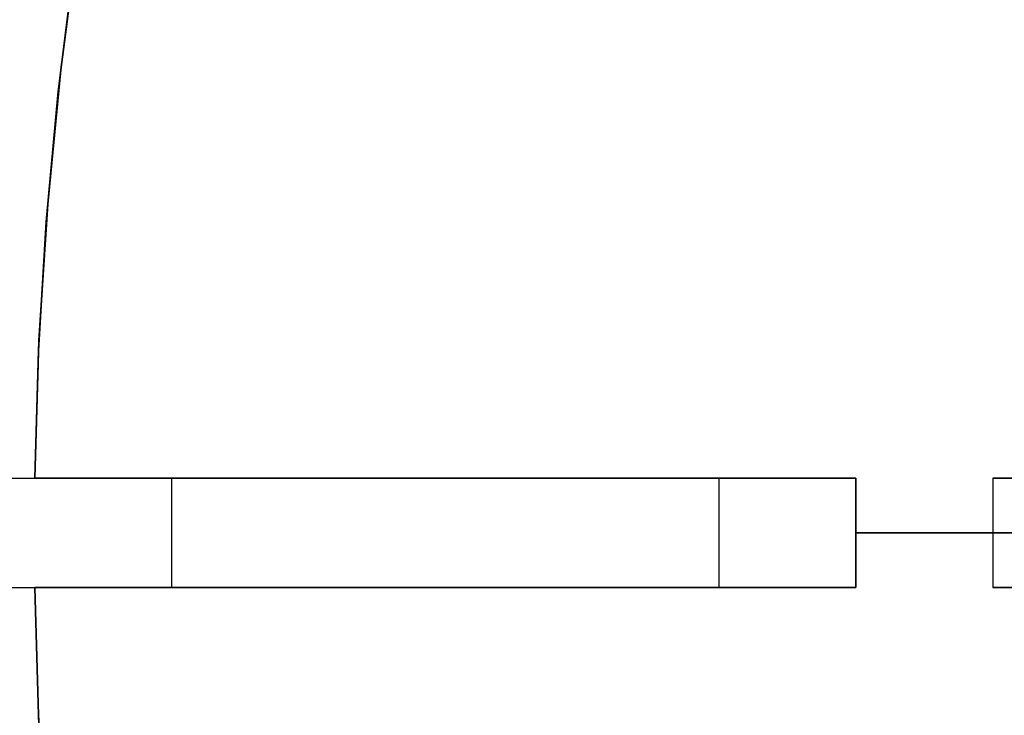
# Model space of a CAD drawing. Header units: millimetres. Extents: x 220 to 1240, y -2940 to -1929.
# Tile 15 of 59: x 278 to 386, y -2455 to -2378. Entities that reach past the tile are written whole.
import ezdxf

# ---------------------------------------------------------------- set-up
doc = ezdxf.new("R2010")
doc.units = ezdxf.units.MM

msp = doc.modelspace()

# ---------------------------------------------------------------- linework, layer by layer
for points in [[(296.58, -2313.5), (292.76, -2328.11), (289.46, -2342.71), (286.68, -2357.26), (284.4, -2371.74), (282.61, -2386.12), (281.29, -2400.39), (280.44, -2414.53), (280.04, -2428.51)], [(280.04, -2428.51), (280.44, -2414.53), (281.29, -2400.39), (282.61, -2386.12), (284.4, -2371.74), (286.68, -2357.26), (289.46, -2342.71), (292.76, -2328.11), (296.58, -2313.5)], [(296.58, -2313.5), (293.02, -2327.02), (289.86, -2340.83), (287.1, -2354.89), (284.77, -2369.19), (282.87, -2383.73), (281.45, -2398.47), (280.49, -2413.41), (280.04, -2428.51)], [(280.04, -2428.51), (280.49, -2413.41), (281.45, -2398.47), (282.87, -2383.73), (284.77, -2369.19), (287.1, -2354.89), (289.86, -2340.83), (293.02, -2327.02), (296.58, -2313.5)], [(296.58, -2313.5), (293.02, -2327.02), (289.86, -2340.83), (287.1, -2354.89), (284.77, -2369.19), (282.87, -2383.73), (281.45, -2398.47), (280.49, -2413.41), (280.04, -2428.51)], [(296.58, -2313.5), (293.02, -2327.02), (289.86, -2340.83), (287.1, -2354.89), (284.77, -2369.19), (282.87, -2383.73), (281.45, -2398.47), (280.49, -2413.41), (280.04, -2428.51)], [(280.04, -2428.51), (280.44, -2414.53), (281.29, -2400.39), (282.61, -2386.12), (284.4, -2371.74), (286.68, -2357.26), (289.46, -2342.71), (292.76, -2328.11), (296.58, -2313.5)], [(296.58, -2313.5), (293.02, -2327.02), (289.86, -2340.83), (287.1, -2354.89), (284.77, -2369.19), (282.87, -2383.73), (281.45, -2398.47), (280.49, -2413.41), (280.04, -2428.51)], [(296.58, -2313.5), (293.02, -2327.02), (289.86, -2340.83), (287.1, -2354.89), (284.77, -2369.19), (282.87, -2383.73), (281.45, -2398.47), (280.49, -2413.41), (280.04, -2428.51)], [(220, -2428.51), (370, -2428.51)], [(280.04, -2428.51), (340, -2428.51)], [(280.04, -2428.51), (340, -2428.51)], [(340, -2428.51), (280.04, -2428.51)], [(340, -2428.51), (280.04, -2428.51)], [(340, -2428.51), (280.04, -2428.51)], [(340, -2428.51), (280.04, -2428.51)], [(295, -2428.51), (295, -2440.51)], [(295, -2428.51), (295, -2440.51)], [(340, -2428.51), (370, -2428.51)], [(340, -2428.51), (370, -2428.51)], [(370, -2428.51), (340, -2428.51)], [(370, -2428.51), (340, -2428.51)], [(370, -2428.51), (340, -2428.51)], [(370, -2428.51), (340, -2428.51)], [(355, -2428.51), (355, -2440.51)], [(355, -2428.51), (355, -2440.51)], [(370, -2428.51), (370, -2440.51)], [(370, -2428.51), (370, -2440.51)], [(370, -2428.51), (370, -2440.51)], [(370, -2428.51), (370, -2440.51)], [(370, -2428.51), (370, -2440.51)], [(370, -2428.51), (370, -2440.51)], [(370, -2428.51), (370, -2440.51)], [(370, -2428.51), (370, -2440.51)], [(370, -2440.51), (370, -2428.51)], [(370, -2440.51), (370, -2428.51)], [(370, -2440.51), (370, -2428.51)], [(370, -2440.51), (370, -2428.51)], [(400, -2428.51), (385, -2428.51)], [(385, -2428.51), (385, -2440.51)], [(385, -2428.51), (385, -2440.51)], [(385, -2428.51), (400, -2428.51)], [(370, -2434.51), (400, -2434.51)], [(370, -2434.51), (400, -2434.51)], [(370, -2434.51), (400, -2434.51)], [(370, -2434.51), (400, -2434.51)], [(710, -2434.51), (370, -2434.51)], [(710, -2434.51), (370, -2434.51)], [(385, -2434.51), (400, -2434.51)], [(400, -2434.51), (385, -2434.51)], [(220, -2440.51), (370, -2440.51)], [(296.58, -2555.52), (293.02, -2541.99), (289.86, -2528.19), (287.1, -2514.13), (284.77, -2499.82), (282.87, -2485.29), (281.45, -2470.54), (280.49, -2455.61), (280.04, -2440.51)], [(296.58, -2555.52), (293.02, -2541.99), (289.86, -2528.19), (287.1, -2514.13), (284.77, -2499.82), (282.87, -2485.29), (281.45, -2470.54), (280.49, -2455.61), (280.04, -2440.51)], [(296.58, -2555.52), (292.76, -2540.9), (289.46, -2526.31), (286.68, -2511.76), (284.4, -2497.28), (282.61, -2482.89), (281.29, -2468.62), (280.44, -2454.49), (280.04, -2440.51)], [(296.58, -2555.52), (292.76, -2540.9), (289.46, -2526.31), (286.68, -2511.76), (284.4, -2497.28), (282.61, -2482.89), (281.29, -2468.62), (280.44, -2454.49), (280.04, -2440.51)], [(280.04, -2440.51), (280.44, -2454.49), (281.29, -2468.62), (282.61, -2482.89), (284.4, -2497.28), (286.68, -2511.76), (289.46, -2526.31), (292.76, -2540.9), (296.58, -2555.52)], [(280.04, -2440.51), (280.44, -2454.49), (281.29, -2468.62), (282.61, -2482.89), (284.4, -2497.28), (286.68, -2511.76), (289.46, -2526.31), (292.76, -2540.9), (296.58, -2555.52)], [(340, -2440.51), (280.04, -2440.51)], [(340, -2440.51), (280.04, -2440.51)], [(280.04, -2440.51), (340, -2440.51)], [(280.04, -2440.51), (340, -2440.51)], [(280.04, -2440.51), (340, -2440.51)], [(280.04, -2440.51), (340, -2440.51)], [(296.58, -2555.52), (293.02, -2541.99), (289.86, -2528.19), (287.1, -2514.13), (284.77, -2499.82), (282.87, -2485.29), (281.45, -2470.54), (280.49, -2455.61), (280.04, -2440.51)], [(280.04, -2440.51), (280.44, -2454.49), (281.29, -2468.62), (282.61, -2482.89), (284.4, -2497.28), (286.68, -2511.76), (289.46, -2526.31), (292.76, -2540.9), (296.58, -2555.52)], [(280.04, -2440.51), (280.44, -2454.49), (281.29, -2468.62), (282.61, -2482.89), (284.4, -2497.28), (286.68, -2511.76), (289.46, -2526.31), (292.76, -2540.9), (296.58, -2555.52)], [(370, -2440.51), (340, -2440.51)], [(370, -2440.51), (340, -2440.51)], [(340, -2440.51), (370, -2440.51)], [(340, -2440.51), (370, -2440.51)], [(340, -2440.51), (370, -2440.51)], [(340, -2440.51), (370, -2440.51)], [(385, -2440.51), (400, -2440.51)], [(400, -2440.51), (385, -2440.51)]]:
    msp.add_lwpolyline(points)
at = {"extrusion": (0, 1, 0)}
for points in [[(-295, 311.99), (-292.44, 311.95), (-289.88, 311.82), (-287.33, 311.6), (-284.79, 311.3), (-282.26, 310.9), (-279.74, 310.43), (-277.24, 309.86), (-274.77, 309.21), (-272.31, 308.48), (-269.88, 307.66), (-267.49, 306.77), (-265.12, 305.79), (-262.79, 304.73), (-260.5, 303.59), (-258.24, 302.37), (-256.03, 301.08), (-253.87, 299.71), (-251.75, 298.27), (-249.68, 296.76), (-247.67, 295.17), (-245.71, 293.52), (-243.81, 291.81), (-241.97, 290.03), (-240.19, 288.19), (-238.47, 286.29), (-236.82, 284.33), (-235.24, 282.31), (-233.73, 280.25), (-232.29, 278.13), (-230.92, 275.96), (-229.63, 273.75), (-228.41, 271.5), (-227.27, 269.21), (-226.21, 266.88), (-225.23, 264.51), (-224.33, 262.11), (-223.51, 259.68), (-222.78, 257.23), (-222.13, 254.75), (-221.57, 252.25), (-221.09, 249.74), (-220.7, 247.21), (-220.39, 244.66), (-220.17, 242.11), (-220.04, 239.56), (-220, 236.99)], [(-220, -513), (-220.04, -515.57), (-220.17, -518.12), (-220.39, -520.67), (-220.7, -523.22), (-221.09, -525.75), (-221.57, -528.26), (-222.13, -530.76), (-222.78, -533.24), (-223.51, -535.69), (-224.33, -538.12), (-225.23, -540.52), (-226.21, -542.89), (-227.27, -545.22), (-228.41, -547.51), (-229.63, -549.76), (-230.92, -551.97), (-232.29, -554.14), (-233.73, -556.26), (-235.24, -558.32), (-236.82, -560.34), (-238.47, -562.3), (-240.19, -564.2), (-241.97, -566.04), (-243.81, -567.82), (-245.71, -569.53), (-247.67, -571.18), (-249.68, -572.77), (-251.75, -574.28), (-253.87, -575.72), (-256.03, -577.09), (-258.24, -578.38), (-260.5, -579.6), (-262.79, -580.74), (-265.12, -581.8), (-267.49, -582.78), (-269.88, -583.67), (-272.31, -584.49), (-274.77, -585.22), (-277.24, -585.87), (-279.74, -586.44), (-282.26, -586.91), (-284.79, -587.31), (-287.33, -587.61), (-289.88, -587.83), (-292.44, -587.96), (-295, -588.01)], [(-355, 371.99), (-354.97, 369.95), (-354.86, 367.9), (-354.69, 365.86), (-354.44, 363.83), (-354.13, 361.8), (-353.75, 359.79), (-353.29, 357.79), (-352.78, 355.81), (-352.19, 353.84), (-351.54, 351.9), (-350.82, 349.98), (-350.03, 348.09), (-349.18, 346.23), (-348.27, 344.39), (-347.3, 342.59), (-346.27, 340.82), (-345.17, 339.09), (-344.02, 337.39), (-342.81, 335.74), (-341.54, 334.13), (-340.22, 332.56), (-338.85, 331.04), (-337.43, 329.57), (-335.95, 328.14), (-334.43, 326.77), (-332.87, 325.45), (-331.25, 324.19), (-329.6, 322.98), (-327.91, 321.82), (-326.18, 320.73), (-324.41, 319.7), (-322.6, 318.72), (-320.77, 317.81), (-318.9, 316.96), (-317.01, 316.18), (-315.09, 315.46), (-313.15, 314.81), (-311.19, 314.22), (-309.21, 313.7), (-307.21, 313.25), (-305.19, 312.87), (-303.17, 312.55), (-301.14, 312.31), (-299.09, 312.13), (-297.05, 312.03), (-295, 311.99)], [(-295, -588.01), (-297.05, -588.04), (-299.09, -588.14), (-301.14, -588.32), (-303.17, -588.56), (-305.19, -588.88), (-307.21, -589.26), (-309.21, -589.71), (-311.19, -590.23), (-313.15, -590.82), (-315.09, -591.47), (-317.01, -592.19), (-318.9, -592.97), (-320.77, -593.82), (-322.6, -594.73), (-324.41, -595.71), (-326.18, -596.74), (-327.91, -597.83), (-329.6, -598.99), (-331.25, -600.2), (-332.87, -601.46), (-334.43, -602.78), (-335.95, -604.15), (-337.43, -605.58), (-338.85, -607.05), (-340.22, -608.57), (-341.54, -610.14), (-342.81, -611.75), (-344.02, -613.4), (-345.17, -615.1), (-346.27, -616.83), (-347.3, -618.6), (-348.27, -620.4), (-349.18, -622.24), (-350.03, -624.1), (-350.82, -625.99), (-351.54, -627.91), (-352.19, -629.85), (-352.78, -631.82), (-353.29, -633.8), (-353.75, -635.8), (-354.13, -637.81), (-354.44, -639.84), (-354.69, -641.87), (-354.86, -643.91), (-354.97, -645.96), (-355, -648.01)], [(-385, 401.99), (-383.98, 401.98), (-382.95, 401.93), (-381.93, 401.84), (-380.92, 401.72), (-379.9, 401.56), (-378.9, 401.37), (-377.9, 401.14), (-376.91, 400.88), (-375.92, 400.59), (-374.95, 400.26), (-373.99, 399.9), (-373.05, 399.51), (-372.12, 399.09), (-371.2, 398.63), (-370.3, 398.14), (-369.41, 397.63), (-368.55, 397.08), (-367.7, 396.5), (-366.87, 395.9), (-366.07, 395.27), (-365.28, 394.61), (-364.52, 393.92), (-363.79, 393.21), (-363.07, 392.47), (-362.39, 391.71), (-361.73, 390.93), (-361.1, 390.12), (-360.49, 389.3), (-359.91, 388.45), (-359.37, 387.58), (-358.85, 386.7), (-358.36, 385.8), (-357.91, 384.88), (-357.48, 383.95), (-357.09, 383), (-356.73, 382.04), (-356.41, 381.07), (-356.11, 380.09), (-355.85, 379.1), (-355.63, 378.1), (-355.44, 377.09), (-355.28, 376.08), (-355.16, 375.06), (-355.07, 374.04), (-355.02, 373.02), (-355, 371.99)], [(-355, -648.01), (-355.02, -649.03), (-355.07, -650.05), (-355.16, -651.07), (-355.28, -652.09), (-355.44, -653.1), (-355.63, -654.11), (-355.85, -655.11), (-356.11, -656.1), (-356.41, -657.08), (-356.73, -658.05), (-357.09, -659.01), (-357.48, -659.96), (-357.91, -660.89), (-358.36, -661.81), (-358.85, -662.71), (-359.37, -663.59), (-359.91, -664.46), (-360.49, -665.31), (-361.1, -666.13), (-361.73, -666.94), (-362.39, -667.72), (-363.07, -668.48), (-363.79, -669.22), (-364.52, -669.93), (-365.28, -670.62), (-366.07, -671.28), (-366.87, -671.91), (-367.7, -672.51), (-368.55, -673.09), (-369.41, -673.64), (-370.3, -674.15), (-371.2, -674.64), (-372.12, -675.1), (-373.05, -675.52), (-373.99, -675.91), (-374.95, -676.27), (-375.92, -676.6), (-376.91, -676.89), (-377.9, -677.15), (-378.9, -677.38), (-379.9, -677.57), (-380.92, -677.73), (-381.93, -677.85), (-382.95, -677.94), (-383.98, -677.99), (-385, -678)], [(-430, -498), (-427.95, -497.97), (-425.91, -497.87), (-423.86, -497.69), (-421.83, -497.45), (-419.81, -497.13), (-417.79, -496.75), (-415.79, -496.3), (-413.81, -495.78), (-411.85, -495.19), (-409.91, -494.54), (-407.99, -493.82), (-406.1, -493.04), (-404.23, -492.19), (-402.4, -491.28), (-400.59, -490.3), (-398.82, -489.27), (-397.09, -488.18), (-395.4, -487.02), (-393.75, -485.81), (-392.13, -484.55), (-390.57, -483.23), (-389.05, -481.86), (-387.57, -480.43), (-386.15, -478.96), (-384.78, -477.44), (-383.46, -475.87), (-382.19, -474.26), (-380.98, -472.61), (-379.83, -470.91), (-378.73, -469.18), (-377.7, -467.41), (-376.73, -465.61), (-375.82, -463.77), (-374.97, -461.91), (-374.18, -460.02), (-373.46, -458.1), (-372.81, -456.16), (-372.22, -454.19), (-371.71, -452.21), (-371.25, -450.21), (-370.87, -448.2), (-370.56, -446.17), (-370.31, -444.14), (-370.14, -442.1), (-370.03, -440.05), (-370, -438)], [(-370, 161.99), (-370.03, 164.04), (-370.14, 166.09), (-370.31, 168.13), (-370.56, 170.16), (-370.87, 172.19), (-371.25, 174.2), (-371.71, 176.2), (-372.22, 178.18), (-372.81, 180.15), (-373.46, 182.09), (-374.18, 184.01), (-374.97, 185.9), (-375.82, 187.76), (-376.73, 189.6), (-377.7, 191.4), (-378.73, 193.17), (-379.83, 194.9), (-380.98, 196.6), (-382.19, 198.25), (-383.46, 199.86), (-384.78, 201.43), (-386.15, 202.95), (-387.57, 204.42), (-389.05, 205.85), (-390.57, 207.22), (-392.13, 208.54), (-393.75, 209.8), (-395.4, 211.01), (-397.09, 212.17), (-398.82, 213.26), (-400.59, 214.29), (-402.4, 215.27), (-404.23, 216.18), (-406.1, 217.03), (-407.99, 217.81), (-409.91, 218.53), (-411.85, 219.18), (-413.81, 219.77), (-415.79, 220.29), (-417.79, 220.74), (-419.81, 221.12), (-421.83, 221.44), (-423.86, 221.68), (-425.91, 221.86), (-427.95, 221.96), (-430, 221.99)], [(-220, 236.99), (-220.04, 239.56), (-220.17, 242.11), (-220.39, 244.66), (-220.7, 247.21), (-221.09, 249.74), (-221.57, 252.25), (-222.13, 254.75), (-222.78, 257.23), (-223.51, 259.68), (-224.33, 262.11), (-225.23, 264.51), (-226.21, 266.88), (-227.27, 269.21), (-228.41, 271.5), (-229.63, 273.75), (-230.92, 275.96), (-232.29, 278.13), (-233.73, 280.25), (-235.24, 282.31), (-236.82, 284.33), (-238.47, 286.29), (-240.19, 288.19), (-241.97, 290.03), (-243.81, 291.81), (-245.71, 293.52), (-247.67, 295.17), (-249.68, 296.76), (-251.75, 298.27), (-253.87, 299.71), (-256.03, 301.08), (-258.24, 302.37), (-260.5, 303.59), (-262.79, 304.73), (-265.12, 305.79), (-267.49, 306.77), (-269.88, 307.66), (-272.31, 308.48), (-274.77, 309.21), (-277.24, 309.86), (-279.74, 310.43), (-282.26, 310.9), (-284.79, 311.3), (-287.33, 311.6), (-289.88, 311.82), (-292.44, 311.95), (-295, 311.99)], [(-295, -588.01), (-292.44, -587.96), (-289.88, -587.83), (-287.33, -587.61), (-284.79, -587.31), (-282.26, -586.91), (-279.74, -586.44), (-277.24, -585.87), (-274.77, -585.22), (-272.31, -584.49), (-269.88, -583.67), (-267.49, -582.78), (-265.12, -581.8), (-262.79, -580.74), (-260.5, -579.6), (-258.24, -578.38), (-256.03, -577.09), (-253.87, -575.72), (-251.75, -574.28), (-249.68, -572.77), (-247.67, -571.18), (-245.71, -569.53), (-243.81, -567.82), (-241.97, -566.04), (-240.19, -564.2), (-238.47, -562.3), (-236.82, -560.34), (-235.24, -558.32), (-233.73, -556.26), (-232.29, -554.14), (-230.92, -551.97), (-229.63, -549.76), (-228.41, -547.51), (-227.27, -545.22), (-226.21, -542.89), (-225.23, -540.52), (-224.33, -538.12), (-223.51, -535.69), (-222.78, -533.24), (-222.13, -530.76), (-221.57, -528.26), (-221.09, -525.75), (-220.7, -523.22), (-220.39, -520.67), (-220.17, -518.12), (-220.04, -515.57), (-220, -513)], [(-355, 371.99), (-354.97, 369.95), (-354.86, 367.9), (-354.69, 365.86), (-354.44, 363.83), (-354.13, 361.8), (-353.75, 359.79), (-353.29, 357.79), (-352.78, 355.81), (-352.19, 353.84), (-351.54, 351.9), (-350.82, 349.98), (-350.03, 348.09), (-349.18, 346.23), (-348.27, 344.39), (-347.3, 342.59), (-346.27, 340.82), (-345.17, 339.09), (-344.02, 337.39), (-342.81, 335.74), (-341.54, 334.13), (-340.22, 332.56), (-338.85, 331.04), (-337.43, 329.57), (-335.95, 328.14), (-334.43, 326.77), (-332.87, 325.45), (-331.25, 324.19), (-329.6, 322.98), (-327.91, 321.82), (-326.18, 320.73), (-324.41, 319.7), (-322.6, 318.72), (-320.77, 317.81), (-318.9, 316.96), (-317.01, 316.18), (-315.09, 315.46), (-313.15, 314.81), (-311.19, 314.22), (-309.21, 313.7), (-307.21, 313.25), (-305.19, 312.87), (-303.17, 312.55), (-301.14, 312.31), (-299.09, 312.13), (-297.05, 312.03), (-295, 311.99)], [(-295, -588.01), (-297.05, -588.04), (-299.09, -588.14), (-301.14, -588.32), (-303.17, -588.56), (-305.19, -588.88), (-307.21, -589.26), (-309.21, -589.71), (-311.19, -590.23), (-313.15, -590.82), (-315.09, -591.47), (-317.01, -592.19), (-318.9, -592.97), (-320.77, -593.82), (-322.6, -594.73), (-324.41, -595.71), (-326.18, -596.74), (-327.91, -597.83), (-329.6, -598.99), (-331.25, -600.2), (-332.87, -601.46), (-334.43, -602.78), (-335.95, -604.15), (-337.43, -605.58), (-338.85, -607.05), (-340.22, -608.57), (-341.54, -610.14), (-342.81, -611.75), (-344.02, -613.4), (-345.17, -615.1), (-346.27, -616.83), (-347.3, -618.6), (-348.27, -620.4), (-349.18, -622.24), (-350.03, -624.1), (-350.82, -625.99), (-351.54, -627.91), (-352.19, -629.85), (-352.78, -631.82), (-353.29, -633.8), (-353.75, -635.8), (-354.13, -637.81), (-354.44, -639.84), (-354.69, -641.87), (-354.86, -643.91), (-354.97, -645.96), (-355, -648.01)], [(-355, 371.99), (-355.02, 373.02), (-355.07, 374.04), (-355.16, 375.06), (-355.28, 376.08), (-355.44, 377.09), (-355.63, 378.1), (-355.85, 379.1), (-356.11, 380.09), (-356.41, 381.07), (-356.73, 382.04), (-357.09, 383), (-357.48, 383.95), (-357.91, 384.88), (-358.36, 385.8), (-358.85, 386.7), (-359.37, 387.58), (-359.91, 388.45), (-360.49, 389.3), (-361.1, 390.12), (-361.73, 390.93), (-362.39, 391.71), (-363.07, 392.47), (-363.79, 393.21), (-364.52, 393.92), (-365.28, 394.61), (-366.07, 395.27), (-366.87, 395.9), (-367.7, 396.5), (-368.55, 397.08), (-369.41, 397.63), (-370.3, 398.14), (-371.2, 398.63), (-372.12, 399.09), (-373.05, 399.51), (-373.99, 399.9), (-374.95, 400.26), (-375.92, 400.59), (-376.91, 400.88), (-377.9, 401.14), (-378.9, 401.37), (-379.9, 401.56), (-380.92, 401.72), (-381.93, 401.84), (-382.95, 401.93), (-383.98, 401.98), (-385, 401.99)], [(-385, -678), (-383.98, -677.99), (-382.95, -677.94), (-381.93, -677.85), (-380.92, -677.73), (-379.9, -677.57), (-378.9, -677.38), (-377.9, -677.15), (-376.91, -676.89), (-375.92, -676.6), (-374.95, -676.27), (-373.99, -675.91), (-373.05, -675.52), (-372.12, -675.1), (-371.2, -674.64), (-370.3, -674.15), (-369.41, -673.64), (-368.55, -673.09), (-367.7, -672.51), (-366.87, -671.91), (-366.07, -671.28), (-365.28, -670.62), (-364.52, -669.93), (-363.79, -669.22), (-363.07, -668.48), (-362.39, -667.72), (-361.73, -666.94), (-361.1, -666.13), (-360.49, -665.31), (-359.91, -664.46), (-359.37, -663.59), (-358.85, -662.71), (-358.36, -661.81), (-357.91, -660.89), (-357.48, -659.96), (-357.09, -659.01), (-356.73, -658.05), (-356.41, -657.08), (-356.11, -656.1), (-355.85, -655.11), (-355.63, -654.11), (-355.44, -653.1), (-355.28, -652.09), (-355.16, -651.07), (-355.07, -650.05), (-355.02, -649.03), (-355, -648.01)], [(-430, -498), (-427.95, -497.97), (-425.91, -497.87), (-423.86, -497.69), (-421.83, -497.45), (-419.81, -497.13), (-417.79, -496.75), (-415.79, -496.3), (-413.81, -495.78), (-411.85, -495.19), (-409.91, -494.54), (-407.99, -493.82), (-406.1, -493.04), (-404.23, -492.19), (-402.4, -491.28), (-400.59, -490.3), (-398.82, -489.27), (-397.09, -488.18), (-395.4, -487.02), (-393.75, -485.81), (-392.13, -484.55), (-390.57, -483.23), (-389.05, -481.86), (-387.57, -480.43), (-386.15, -478.96), (-384.78, -477.44), (-383.46, -475.87), (-382.19, -474.26), (-380.98, -472.61), (-379.83, -470.91), (-378.73, -469.18), (-377.7, -467.41), (-376.73, -465.61), (-375.82, -463.77), (-374.97, -461.91), (-374.18, -460.02), (-373.46, -458.1), (-372.81, -456.16), (-372.22, -454.19), (-371.71, -452.21), (-371.25, -450.21), (-370.87, -448.2), (-370.56, -446.17), (-370.31, -444.14), (-370.14, -442.1), (-370.03, -440.05), (-370, -438)], [(-370, 161.99), (-370.03, 164.04), (-370.14, 166.09), (-370.31, 168.13), (-370.56, 170.16), (-370.87, 172.19), (-371.25, 174.2), (-371.71, 176.2), (-372.22, 178.18), (-372.81, 180.15), (-373.46, 182.09), (-374.18, 184.01), (-374.97, 185.9), (-375.82, 187.76), (-376.73, 189.6), (-377.7, 191.4), (-378.73, 193.17), (-379.83, 194.9), (-380.98, 196.6), (-382.19, 198.25), (-383.46, 199.86), (-384.78, 201.43), (-386.15, 202.95), (-387.57, 204.42), (-389.05, 205.85), (-390.57, 207.22), (-392.13, 208.54), (-393.75, 209.8), (-395.4, 211.01), (-397.09, 212.17), (-398.82, 213.26), (-400.59, 214.29), (-402.4, 215.27), (-404.23, 216.18), (-406.1, 217.03), (-407.99, 217.81), (-409.91, 218.53), (-411.85, 219.18), (-413.81, 219.77), (-415.79, 220.29), (-417.79, 220.74), (-419.81, 221.12), (-421.83, 221.44), (-423.86, 221.68), (-425.91, 221.86), (-427.95, 221.96), (-430, 221.99)], [(-220, 236.99), (-220.04, 239.56), (-220.17, 242.11), (-220.39, 244.66), (-220.7, 247.21), (-221.09, 249.74), (-221.57, 252.25), (-222.13, 254.75), (-222.78, 257.23), (-223.51, 259.68), (-224.33, 262.11), (-225.23, 264.51), (-226.21, 266.88), (-227.27, 269.21), (-228.41, 271.5), (-229.63, 273.75), (-230.92, 275.96), (-232.29, 278.13), (-233.73, 280.25), (-235.24, 282.31), (-236.82, 284.33), (-238.47, 286.29), (-240.19, 288.19), (-241.97, 290.03), (-243.81, 291.81), (-245.71, 293.52), (-247.67, 295.17), (-249.68, 296.76), (-251.75, 298.27), (-253.87, 299.71), (-256.03, 301.08), (-258.24, 302.37), (-260.5, 303.59), (-262.79, 304.73), (-265.12, 305.79), (-267.49, 306.77), (-269.88, 307.66), (-272.31, 308.48), (-274.77, 309.21), (-277.24, 309.86), (-279.74, 310.43), (-282.26, 310.9), (-284.79, 311.3), (-287.33, 311.6), (-289.88, 311.82), (-292.44, 311.95), (-295, 311.99)], [(-295, -588.01), (-292.44, -587.96), (-289.88, -587.83), (-287.33, -587.61), (-284.79, -587.31), (-282.26, -586.91), (-279.74, -586.44), (-277.24, -585.87), (-274.77, -585.22), (-272.31, -584.49), (-269.88, -583.67), (-267.49, -582.78), (-265.12, -581.8), (-262.79, -580.74), (-260.5, -579.6), (-258.24, -578.38), (-256.03, -577.09), (-253.87, -575.72), (-251.75, -574.28), (-249.68, -572.77), (-247.67, -571.18), (-245.71, -569.53), (-243.81, -567.82), (-241.97, -566.04), (-240.19, -564.2), (-238.47, -562.3), (-236.82, -560.34), (-235.24, -558.32), (-233.73, -556.26), (-232.29, -554.14), (-230.92, -551.97), (-229.63, -549.76), (-228.41, -547.51), (-227.27, -545.22), (-226.21, -542.89), (-225.23, -540.52), (-224.33, -538.12), (-223.51, -535.69), (-222.78, -533.24), (-222.13, -530.76), (-221.57, -528.26), (-221.09, -525.75), (-220.7, -523.22), (-220.39, -520.67), (-220.17, -518.12), (-220.04, -515.57), (-220, -513)], [(-295, 311.99), (-297.05, 312.03), (-299.09, 312.13), (-301.14, 312.31), (-303.17, 312.55), (-305.19, 312.87), (-307.21, 313.25), (-309.21, 313.7), (-311.19, 314.22), (-313.15, 314.81), (-315.09, 315.46), (-317.01, 316.18), (-318.9, 316.96), (-320.77, 317.81), (-322.6, 318.72), (-324.41, 319.7), (-326.18, 320.73), (-327.91, 321.82), (-329.6, 322.98), (-331.25, 324.19), (-332.87, 325.45), (-334.43, 326.77), (-335.95, 328.14), (-337.43, 329.57), (-338.85, 331.04), (-340.22, 332.56), (-341.54, 334.13), (-342.81, 335.74), (-344.02, 337.39), (-345.17, 339.09), (-346.27, 340.82), (-347.3, 342.59), (-348.27, 344.39), (-349.18, 346.23), (-350.03, 348.09), (-350.82, 349.98), (-351.54, 351.9), (-352.19, 353.84), (-352.78, 355.81), (-353.29, 357.79), (-353.75, 359.79), (-354.13, 361.8), (-354.44, 363.83), (-354.69, 365.86), (-354.86, 367.9), (-354.97, 369.95), (-355, 371.99)], [(-355, -648.01), (-354.97, -645.96), (-354.86, -643.91), (-354.69, -641.87), (-354.44, -639.84), (-354.13, -637.81), (-353.75, -635.8), (-353.29, -633.8), (-352.78, -631.82), (-352.19, -629.85), (-351.54, -627.91), (-350.82, -625.99), (-350.03, -624.1), (-349.18, -622.24), (-348.27, -620.4), (-347.3, -618.6), (-346.27, -616.83), (-345.17, -615.1), (-344.02, -613.4), (-342.81, -611.75), (-341.54, -610.14), (-340.22, -608.57), (-338.85, -607.05), (-337.43, -605.58), (-335.95, -604.15), (-334.43, -602.78), (-332.87, -601.46), (-331.25, -600.2), (-329.6, -598.99), (-327.91, -597.83), (-326.18, -596.74), (-324.41, -595.71), (-322.6, -594.73), (-320.77, -593.82), (-318.9, -592.97), (-317.01, -592.19), (-315.09, -591.47), (-313.15, -590.82), (-311.19, -590.23), (-309.21, -589.71), (-307.21, -589.26), (-305.19, -588.88), (-303.17, -588.56), (-301.14, -588.32), (-299.09, -588.14), (-297.05, -588.04), (-295, -588.01)], [(-355, 371.99), (-355.02, 373.02), (-355.07, 374.04), (-355.16, 375.06), (-355.28, 376.08), (-355.44, 377.09), (-355.63, 378.1), (-355.85, 379.1), (-356.11, 380.09), (-356.41, 381.07), (-356.73, 382.04), (-357.09, 383), (-357.48, 383.95), (-357.91, 384.88), (-358.36, 385.8), (-358.85, 386.7), (-359.37, 387.58), (-359.91, 388.45), (-360.49, 389.3), (-361.1, 390.12), (-361.73, 390.93), (-362.39, 391.71), (-363.07, 392.47), (-363.79, 393.21), (-364.52, 393.92), (-365.28, 394.61), (-366.07, 395.27), (-366.87, 395.9), (-367.7, 396.5), (-368.55, 397.08), (-369.41, 397.63), (-370.3, 398.14), (-371.2, 398.63), (-372.12, 399.09), (-373.05, 399.51), (-373.99, 399.9), (-374.95, 400.26), (-375.92, 400.59), (-376.91, 400.88), (-377.9, 401.14), (-378.9, 401.37), (-379.9, 401.56), (-380.92, 401.72), (-381.93, 401.84), (-382.95, 401.93), (-383.98, 401.98), (-385, 401.99)], [(-385, -678), (-383.98, -677.99), (-382.95, -677.94), (-381.93, -677.85), (-380.92, -677.73), (-379.9, -677.57), (-378.9, -677.38), (-377.9, -677.15), (-376.91, -676.89), (-375.92, -676.6), (-374.95, -676.27), (-373.99, -675.91), (-373.05, -675.52), (-372.12, -675.1), (-371.2, -674.64), (-370.3, -674.15), (-369.41, -673.64), (-368.55, -673.09), (-367.7, -672.51), (-366.87, -671.91), (-366.07, -671.28), (-365.28, -670.62), (-364.52, -669.93), (-363.79, -669.22), (-363.07, -668.48), (-362.39, -667.72), (-361.73, -666.94), (-361.1, -666.13), (-360.49, -665.31), (-359.91, -664.46), (-359.37, -663.59), (-358.85, -662.71), (-358.36, -661.81), (-357.91, -660.89), (-357.48, -659.96), (-357.09, -659.01), (-356.73, -658.05), (-356.41, -657.08), (-356.11, -656.1), (-355.85, -655.11), (-355.63, -654.11), (-355.44, -653.1), (-355.28, -652.09), (-355.16, -651.07), (-355.07, -650.05), (-355.02, -649.03), (-355, -648.01)], [(-370, -438), (-370.03, -440.05), (-370.14, -442.1), (-370.31, -444.14), (-370.56, -446.17), (-370.87, -448.2), (-371.25, -450.21), (-371.71, -452.21), (-372.22, -454.19), (-372.81, -456.16), (-373.46, -458.1), (-374.18, -460.02), (-374.97, -461.91), (-375.82, -463.77), (-376.73, -465.61), (-377.7, -467.41), (-378.73, -469.18), (-379.83, -470.91), (-380.98, -472.61), (-382.19, -474.26), (-383.46, -475.87), (-384.78, -477.44), (-386.15, -478.96), (-387.57, -480.43), (-389.05, -481.86), (-390.57, -483.23), (-392.13, -484.55), (-393.75, -485.81), (-395.4, -487.02), (-397.09, -488.18), (-398.82, -489.27), (-400.59, -490.3), (-402.4, -491.28), (-404.23, -492.19), (-406.1, -493.04), (-407.99, -493.82), (-409.91, -494.54), (-411.85, -495.19), (-413.81, -495.78), (-415.79, -496.3), (-417.79, -496.75), (-419.81, -497.13), (-421.83, -497.45), (-423.86, -497.69), (-425.91, -497.87), (-427.95, -497.97), (-430, -498)], [(-430, 221.99), (-427.95, 221.96), (-425.91, 221.86), (-423.86, 221.68), (-421.83, 221.44), (-419.81, 221.12), (-417.79, 220.74), (-415.79, 220.29), (-413.81, 219.77), (-411.85, 219.18), (-409.91, 218.53), (-407.99, 217.81), (-406.1, 217.03), (-404.23, 216.18), (-402.4, 215.27), (-400.59, 214.29), (-398.82, 213.26), (-397.09, 212.17), (-395.4, 211.01), (-393.75, 209.8), (-392.13, 208.54), (-390.57, 207.22), (-389.05, 205.85), (-387.57, 204.42), (-386.15, 202.95), (-384.78, 201.43), (-383.46, 199.86), (-382.19, 198.25), (-380.98, 196.6), (-379.83, 194.9), (-378.73, 193.17), (-377.7, 191.4), (-376.73, 189.6), (-375.82, 187.76), (-374.97, 185.9), (-374.18, 184.01), (-373.46, 182.09), (-372.81, 180.15), (-372.22, 178.18), (-371.71, 176.2), (-371.25, 174.2), (-370.87, 172.19), (-370.56, 170.16), (-370.31, 168.13), (-370.14, 166.09), (-370.03, 164.04), (-370, 161.99)]]:
    msp.add_lwpolyline(points, dxfattribs=at)
at = {"extrusion": (1, 0, 0)}
for points in [[(-2428.51, -12.01), (-2428.51, 0)], [(-2428.51, 119.99), (-2428.51, 131.99)], [(-2428.51, -408), (-2428.51, -396.01)], [(-2428.51, 332.31), (-2428.51, 131.99)], [(-2428.51, 119.99), (-2428.51, 0)], [(-2428.51, -12.01), (-2428.51, -396.01)], [(-2428.51, -408), (-2428.51, -608.32)], [(-2428.51, -438), (-2428.51, -408)], [(-2428.51, -396.01), (-2428.51, -12.01)], [(-2428.51, 0), (-2428.51, 119.99)], [(-2428.51, 131.99), (-2428.51, 161.99)], [(-2434.51, -408), (-2434.51, -438)], [(-2434.51, -12.01), (-2434.51, -396.01)], [(-2434.51, 119.99), (-2434.51, 0)], [(-2434.51, 161.99), (-2434.51, 131.99)], [(-2440.51, -12.01), (-2440.51, 0)], [(-2440.51, 119.99), (-2440.51, 131.99)], [(-2440.51, -408), (-2440.51, -396.01)], [(-2440.51, 332.31), (-2440.51, 131.99)], [(-2440.51, 119.99), (-2440.51, 0)], [(-2440.51, -12.01), (-2440.51, -396.01)], [(-2440.51, -408), (-2440.51, -608.32)], [(-2440.51, -408), (-2440.51, -438)], [(-2440.51, -12.01), (-2440.51, -396.01)], [(-2440.51, 119.99), (-2440.51, 0)], [(-2440.51, 161.99), (-2440.51, 131.99)]]:
    msp.add_lwpolyline(points, dxfattribs=at)

doc.saveas('drawing.dxf')
